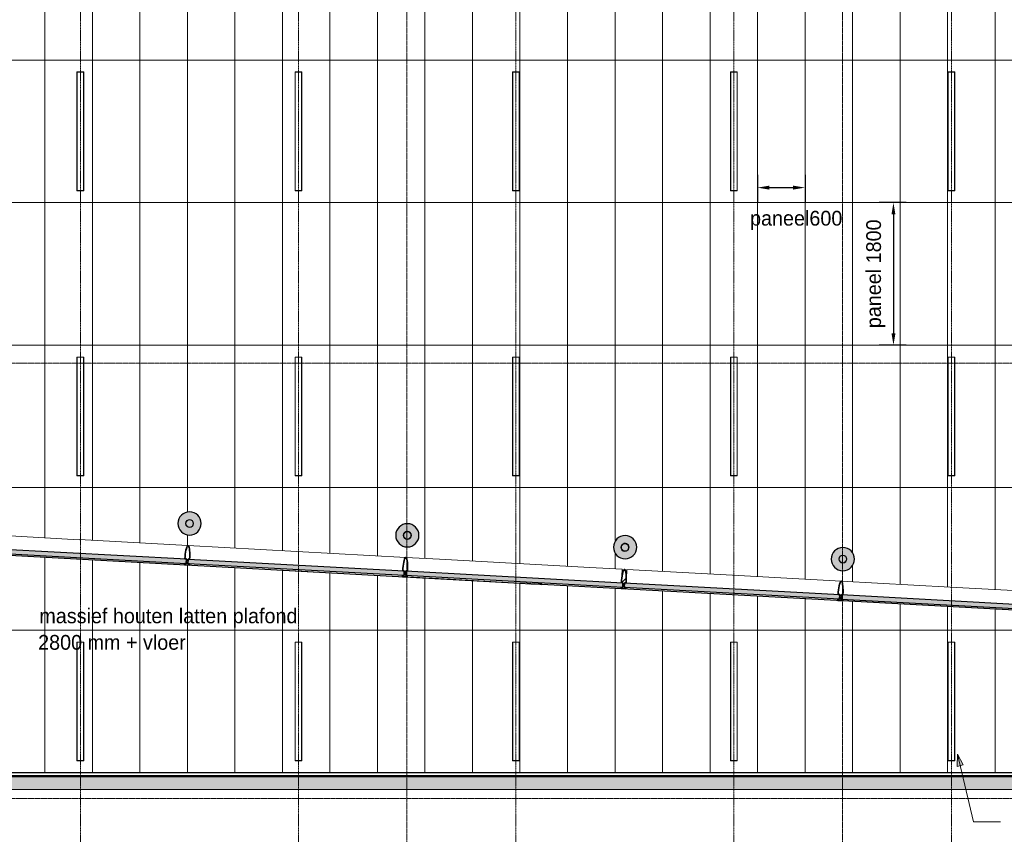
# Model space of a CAD drawing. Header units: millimetres. Extents: x 3625 to 171676, y -65096 to 217166.
# Tile 6 of 256: x 81050 to 93485, y -59472 to -49184. Entities that reach past the tile are written whole.
import ezdxf

# ---------------------------------------------------------------- set-up
doc = ezdxf.new("R2010")
doc.units = ezdxf.units.MM
doc.linetypes.add('gestippeld-fijn', pattern=[3, 1.5, -1.5])
doc.linetypes.add('stramien', pattern=[22.225, 12.7, -3.175, 3.175, -3.175])
for name, color, linetype, lineweight in [('A-ANNO-DIMS', 1, 'Continuous', 18), ('A-ANNO-IDEN', 2, 'Continuous', 18), ('A-CLNG-IDEN', 6, 'Continuous', 18), ('A-CLNG-SUSP', 5, 'Continuous', 25), ('A-DETL', 5, 'Continuous', 13), ('A-GENM', 6, 'Continuous', 18), ('A-GLAZ', 6, 'Continuous', 18), ('A-GLAZ-CWMG', 3, 'Continuous', 18), ('A-ROOF', 4, 'Continuous', 18), ('A-ROOF-PATT', 8, 'Continuous', 18), ('P-SANR-FIXT', 6, 'Continuous', 18), ('S-COLS', 6, 'Continuous', 18), ('S-GRID', 1, 'Continuous', 18)]:
    doc.layers.add(name, color=color, linetype=linetype, lineweight=lineweight)
doc.styles.add('Frutiger', font='txt', dxfattribs={"height": 373.143564})
doc.styles.add('Frutiger_3', font='txt', dxfattribs={"height": 186.571782})
doc.dimstyles.new('00_KU_2_5mm_-_pijl_1', dxfattribs={"dimscale": 304.8, "dimtxt": 250, "dimasz": 0.492126, "dimexe": 0.590551, "dimexo": 0.0625, "dimgap": 0.164042, "dimtad": 1, "dimdec": 0, "dimzin": 0, "dimdsep": 46, "dimtxsty": 'Frutiger_3', "dimsah": 1, "dimcen": 0.09, "dimdle": 0.590551, "dimazin": 0, "dimtfac": 1, "dimtdec": 0, "dimtix": 1, "dimtmove": 2, "dimatfit": 3, "dimfxl": 0.590551, "dimfxlon": 1, "dimtvp": 1, "dimtolj": 1, "dimtzin": 0, "dimarcsym": 2})

# ---------------------------------------------------------------- blocks, each defined once
blk = doc.blocks.new('Rectangular Mullion - 36_KA_houten vliesgevel 170 randprofiel links glas 60-4728640-Plotview plafond eerste Verdieping - 1 op 100')
at = {"layer": 'A-GLAZ-CWMG'}
for p, q in [((8626, 6248), (10001, 6173)), ((8613, 6003), (9958, 5930))]:
    blk.add_line(p, q, dxfattribs=at)
blk = doc.blocks.new('Rectangular Mullion - 36_KA_houten vliesgevel 170 randprofiel links glas 60-10185172-Plotview plafond eerste Verdieping - 1 op 100')
at = {"layer": 'A-GLAZ-CWMG'}
for p, q in [((18293, 5722), (19626, 5649)), ((18280, 5477), (19613, 5405))]:
    blk.add_line(p, q, dxfattribs=at)
at = {"layer": 'A-GLAZ-CWMG', "flags": 128}
blk.add_lwpolyline([(18293, 5722), (18293, 5720), (18293, 5714), (18292, 5703), (18292, 5690), (18291, 5672), (18289, 5652), (18288, 5629), (18287, 5605), (18285, 5579), (18284, 5552)], dxfattribs=at)
blk = doc.blocks.new('Rectangular Mullion - 36_KA_houten vliesgevel 170 randprofiel links glas 60-5710918-Plotview plafond eerste Verdieping - 1 op 100')
at = {"layer": 'A-GLAZ-CWMG'}
for p, q in [((15501, 5874), (15927, 5851)), ((15518, 5628), (15913, 5606))]:
    blk.add_line(p, q, dxfattribs=at)
blk = doc.blocks.new('Rectangular Mullion - 36_KA_houten vliesgevel 170 randprofiel links glas 60-5710934-Plotview plafond eerste Verdieping - 1 op 100')
at = {"layer": 'A-GLAZ-CWMG'}
for p, q in [((15927, 5851), (17824, 5747)), ((15913, 5606), (16940, 5550)), ((17220, 5535), (17811, 5503))]:
    blk.add_line(p, q, dxfattribs=at)
blk = doc.blocks.new('Rectangular Mullion - 36_KA_houten vliesgevel 170 randprofiel links glas 60-4728633-Plotview plafond eerste Verdieping - 1 op 100')
at = {"layer": 'A-GLAZ-CWMG'}
for p, q in [((10001, 6173), (11376, 6098)), ((10018, 5927), (11363, 5854))]:
    blk.add_line(p, q, dxfattribs=at)
blk = doc.blocks.new('Rectangular Mullion - 36_KA_houten vliesgevel 170 randprofiel links glas 60-V3-Plotview plafond eerste Verdieping - 1 op 100')
at = {"layer": 'A-GLAZ-CWMG'}
for p, q in [((21001, 5575), (22376, 5500)), ((21018, 5328), (22363, 5255))]:
    blk.add_line(p, q, dxfattribs=at)
blk = doc.blocks.new('Rectangular Mullion - 36_KA_houten vliesgevel 170 verticaal glas 60-V9-Plotview plafond eerste Verdieping - 1 op 100')
at = {"layer": 'A-GLAZ-CWMG', "lineweight": 35}
for p, q in [((30, 45), (-30, 45)), ((-30, 45), (-30, 30)), ((-30, 30), (-10, 30)), ((-10, 30), (-10, -30)), ((10, -30), (10, 30)), ((10, 30), (30, 30)), ((30, 30), (30, 45)), ((-10, -30), (-30, -30)), ((30, -30), (10, -30))]:
    blk.add_line(p, q, dxfattribs=at)
at = {"layer": 'A-GLAZ-CWMG', "lineweight": 35, "flags": 128}
blk.add_lwpolyline([(-30, -30), (-30, -60), (-28, -88), (-26, -115), (-23, -139), (-19, -160), (-15, -177), (-10, -190), (-5, -197), (0, -200), (5, -197), (10, -190), (15, -177), (19, -160), (23, -139), (26, -115), (28, -88), (30, -60), (30, -30)], dxfattribs=at)
blk = doc.blocks.new('Rectangular Mullion - 36_KA_houten vliesgevel 170 verticaal glas 60-V10-Plotview plafond eerste Verdieping - 1 op 100')
at = {"layer": 'A-GLAZ-CWMG'}
h = blk.add_hatch(dxfattribs=at)
h.set_pattern_fill('FP_14', color=256, style=0, pattern_type=2)
h.set_pattern_definition([(311.885, (31396.1, 6507.4), (472.749, 423.95), []), (311.885, (31554.6, 6498.8), (896.699, -48.799), []), (311.885, (31237.56, 6516.06), (896.699, -48.799), [])])
h.paths.add_polyline_path([(30, 45), (30, 30), (10, 30), (10, -30), (30, -30), (28, -88), (23, -139), (19, -160), (15, -177), (10, -190), (5, -197), (0, -200), (-5, -197), (-10, -190), (-15, -177), (-19, -160), (-24, -134), (-28, -88), (-30, -30), (-10, -30), (-10, 30), (-30, 30), (-30, 45)], flags=0)
at = {"layer": 'A-GLAZ-CWMG', "lineweight": 35}
for p, q in [((30, 45), (-30, 45)), ((-30, 45), (-30, 30)), ((-30, 30), (-10, 30)), ((-10, 30), (-10, -30)), ((10, -30), (10, 30)), ((10, 30), (30, 30)), ((30, 30), (30, 45)), ((-10, -30), (-30, -30)), ((30, -30), (10, -30))]:
    blk.add_line(p, q, dxfattribs=at)
at = {"layer": 'A-GLAZ-CWMG', "lineweight": 35, "flags": 128}
blk.add_lwpolyline([(-30, -30), (-30, -60), (-28, -88), (-26, -115), (-23, -139), (-19, -160), (-15, -177), (-10, -190), (-5, -197), (0, -200), (5, -197), (10, -190), (15, -177), (19, -160), (23, -139), (26, -115), (28, -88), (30, -60), (30, -30)], dxfattribs=at)
blk = doc.blocks.new('Rectangular Mullion - 36_KA_houten vliesgevel 170 verticaal glas 60-V11-Plotview plafond eerste Verdieping - 1 op 100')
at = {"layer": 'A-GLAZ-CWMG'}
h = blk.add_hatch(dxfattribs=at)
h.set_pattern_fill('FP_15', color=256, style=0, pattern_type=2)
h.set_pattern_definition([(311.885, (25887.95, 6507.4), (472.749, 423.95), []), (311.885, (26046.47, 6498.8), (896.699, -48.799), []), (311.885, (25729.44, 6516.06), (896.699, -48.799), [])])
h.paths.add_polyline_path([(30, 45), (30, 30), (10, 30), (10, -30), (30, -30), (28, -88), (23, -139), (19, -160), (14, -180), (10, -190), (5, -197), (0, -200), (-5, -197), (-10, -190), (-15, -177), (-19, -160), (-23, -139), (-28, -88), (-30, -30), (-10, -30), (-10, 30), (-30, 30), (-30, 45)], flags=0)
at = {"layer": 'A-GLAZ-CWMG', "lineweight": 35}
for p, q in [((30, 45), (-30, 45)), ((-30, 45), (-30, 30)), ((-30, 30), (-10, 30)), ((-10, 30), (-10, -30)), ((10, -30), (10, 30)), ((10, 30), (30, 30)), ((30, 30), (30, 45)), ((-10, -30), (-30, -30)), ((30, -30), (10, -30))]:
    blk.add_line(p, q, dxfattribs=at)
at = {"layer": 'A-GLAZ-CWMG', "lineweight": 35, "flags": 128}
blk.add_lwpolyline([(-30, -30), (-30, -60), (-28, -88), (-26, -115), (-23, -139), (-19, -160), (-15, -177), (-10, -190), (-5, -197), (0, -200), (5, -197), (10, -190), (15, -177), (19, -160), (23, -139), (26, -115), (28, -88), (30, -60), (30, -30)], dxfattribs=at)
blk = doc.blocks.new('Plumbing Fixtures 1 - Plumbing Fixtures 1-1187379-Plotview plafond eerste Verdieping - 1 op 100')
at = {"layer": 'P-SANR-FIXT'}
for radius, start, end in [(50, 0, 180), (50, 180, 0), (46, 0, 180), (46, 180, 0)]:
    blk.add_arc((18267, 5970), radius, start, end, dxfattribs=at)
blk = doc.blocks.new('27_KU_dakgoot publiekshal - 27_KU_dakgoot publiekshal-3097409-Plotview plafond eerste Verdieping - 1 op 100')
at = {"layer": 'A-ROOF-PATT'}
for points in [[(34930, 2995), (35420, 2995), (35420, 3102), (4879, 3102), (4879, 17166), (4771, 17166), (4771, 2995), (33195, 2995)], [(34930, 3102), (35420, 3102), (35420, 3106), (4883, 3106), (4883, 17166), (4879, 17166), (4879, 3102), (33195, 3102)], [(34930, 3106), (35420, 3106), (35420, 3121), (4897, 3121), (4897, 17166), (4883, 17166), (4883, 3106), (33195, 3106)], [(35420, 2944), (35420, 2995), (4771, 2995), (4720, 2944), (34930, 2944)]]:
    blk.add_hatch(color=256, dxfattribs=at).paths.add_polyline_path(points, flags=0)
at = {"layer": 'A-ROOF'}
for p, q in [((4897, 3121), (35420, 3121)), ((35420, 3102), (4879, 3102)), ((4883, 3106), (35420, 3106)), ((4720, 2944), (35420, 2944))]:
    blk.add_line(p, q, dxfattribs=at)
blk = doc.blocks.new('System Panel - 36_KA_glas 60-7818063-Plotview plafond eerste Verdieping - 1 op 100')
at = {"layer": 'A-GLAZ'}
blk.add_hatch(color=256, dxfattribs=at).paths.add_polyline_path([(1367, -30), (1367, 30), (-1367, 30), (-1367, -30), (1093, -30)], flags=0)
at = {"layer": 'A-GLAZ', "lineweight": 25}
for p, q in [((-1367, -30), (-1367, 30)), ((-1367, 30), (1367, 30)), ((1367, 30), (1367, -30)), ((1367, -30), (-1367, -30))]:
    blk.add_line(p, q, dxfattribs=at)
blk = doc.blocks.new('System Panel - 36_KA_glas 60-10185183-Plotview plafond eerste Verdieping - 1 op 100')
at = {"layer": 'A-GLAZ'}
blk.add_hatch(color=256, dxfattribs=at).paths.add_polyline_path([(1373, -30), (1373, 30), (-1373, 30), (-1373, -30), (1146, -30)], flags=0)
at = {"layer": 'A-GLAZ', "lineweight": 25}
for p, q in [((-1373, -30), (-1373, 30)), ((-1373, 30), (1373, 30)), ((1373, 30), (1373, -30)), ((1373, -30), (-1373, -30))]:
    blk.add_line(p, q, dxfattribs=at)
blk = doc.blocks.new('System Panel - 36_KA_glas 60-10171704-Plotview plafond eerste Verdieping - 1 op 100')
at = {"layer": 'A-GLAZ'}
blk.add_hatch(color=256, dxfattribs=at).paths.add_polyline_path([(1367, -30), (1367, 30), (-1367, 30), (-1367, -30), (1291, -30)], flags=0)
at = {"layer": 'A-GLAZ', "lineweight": 25}
for p, q in [((-1367, -30), (-1367, 30)), ((-1367, 30), (1367, 30)), ((1367, 30), (1367, -30)), ((1367, -30), (-1367, -30))]:
    blk.add_line(p, q, dxfattribs=at)
blk = doc.blocks.new('System Panel - 36_KA_glas 60-10185186-Plotview plafond eerste Verdieping - 1 op 100')
at = {"layer": 'A-GLAZ'}
blk.add_hatch(color=256, dxfattribs=at).paths.add_polyline_path([(1361, -30), (1361, 30), (-1361, 30), (-1361, -30), (999, -30)], flags=0)
at = {"layer": 'A-GLAZ', "lineweight": 25}
for p, q in [((-1361, -30), (-1361, 30)), ((-1361, 30), (1361, 30)), ((1361, 30), (1361, -30)), ((1361, -30), (-1361, -30))]:
    blk.add_line(p, q, dxfattribs=at)
blk = doc.blocks.new('Rectangular Mullion - 36_KA_houten vliesgevel 170 randprofiel links glas 60-10185176-Plotview plafond eerste Verdieping - 1 op 100')
at = {"layer": 'A-GLAZ-CWMG'}
for p, q in [((17824, 5747), (18233, 5725)), ((17811, 5503), (18220, 5481))]:
    blk.add_line(p, q, dxfattribs=at)
at = {"layer": 'A-GLAZ-CWMG', "flags": 128}
blk.add_lwpolyline([(18224, 5555), (18226, 5582), (18227, 5608), (18228, 5633), (18230, 5655), (18231, 5675), (18232, 5693), (18232, 5707), (18233, 5717), (18233, 5723), (18233, 5725)], dxfattribs=at)
blk = doc.blocks.new('Rectangular Mullion - 36_KA_houten vliesgevel 170 verticaal glas 60-10185180-Plotview plafond eerste Verdieping - 1 op 100')
at = {"layer": 'A-GLAZ-CWMG'}
h = blk.add_hatch(dxfattribs=at)
h.set_pattern_fill('FP_235', color=256, style=0, pattern_type=2)
h.set_pattern_definition([(311.885, (28630.1, 6507.4), (472.749, 423.95), []), (311.885, (28788.6, 6498.8), (896.699, -48.799), []), (311.885, (28471.56, 6516.06), (896.699, -48.799), [])])
h.paths.add_polyline_path([(30, 45), (30, 30), (10, 30), (10, -30), (30, -30), (28, -88), (23, -139), (19, -160), (15, -177), (10, -190), (5, -197), (0, -200), (-5, -197), (-10, -190), (-15, -177), (-19, -160), (-23, -139), (-28, -88), (-30, -30), (-10, -30), (-10, 30), (-30, 30), (-30, 45)], flags=0)
at = {"layer": 'A-GLAZ-CWMG', "lineweight": 35}
for p, q in [((30, 45), (-30, 45)), ((-30, 45), (-30, 30)), ((-30, 30), (-10, 30)), ((-10, 30), (-10, -30)), ((10, -30), (10, 30)), ((10, 30), (30, 30)), ((30, 30), (30, 45)), ((-10, -30), (-30, -30)), ((30, -30), (10, -30))]:
    blk.add_line(p, q, dxfattribs=at)
at = {"layer": 'A-GLAZ-CWMG', "lineweight": 35, "flags": 128}
blk.add_lwpolyline([(-30, -30), (-30, -60), (-28, -88), (-26, -115), (-23, -139), (-19, -160), (-15, -177), (-10, -190), (-5, -197), (0, -200), (5, -197), (10, -190), (15, -177), (19, -160), (23, -139), (26, -115), (28, -88), (30, -60), (30, -30)], dxfattribs=at)
blk = doc.blocks.new('99_KA_Logo leeuw Vlaardingen - Type-10918949-Plotview plafond eerste Verdieping - 1 op 100')
at = {"layer": 'A-GENM'}
h = blk.add_hatch(dxfattribs=at)
h.set_pattern_fill('FP_240', color=256, style=0, pattern_type=2)
h.set_pattern_definition([(48.115, (29773.42, -6466.78), (-74.44864, 66.76377), [])])
h.paths.add_polyline_path([(112, -10), (112, 0), (-168, -1), (-168, -10), (39, -10)], flags=0)
for p, q in [((-168, -10), (-168, 0)), ((-168, 0), (112, 0)), ((112, 0), (112, -10)), ((112, -10), (-168, -10))]:
    blk.add_line(p, q, dxfattribs=at)
blk = doc.blocks.new('63_KA_Etaloid armatuur - 1500 mm-14435909-Plotview plafond eerste Verdieping - 1 op 100')
at = {"layer": 'A-GENM'}
for p, q in [((-750, 42.5), (-750, -42.5)), ((750, 42.5), (-750, 42.5)), ((-747.5, 40), (-747.5, -40)), ((747.5, 40), (-747.5, 40)), ((747.5, -40), (747.5, 40)), ((750, -42.5), (750, 42.5)), ((-750, -42.5), (750, -42.5)), ((-747.5, -40), (747.5, -40))]:
    blk.add_line(p, q, dxfattribs=at)
blk = doc.blocks.new('*D639')
at = {"layer": 'A-ANNO-DIMS', "color": 0, "lineweight": -2, "transparency": 16777216}
for p, q in [((90368, -51145), (90368, -51485)), ((90968, -51145), (90968, -51485)), ((90518, -51305), (90818, -51305))]:
    blk.add_line(p, q, dxfattribs=at)
at = {"layer": 'A-ANNO-DIMS', "color": 0, "transparency": 16777216}
for points in [[(90518, -51280), (90518, -51330), (90368, -51305)], [(90818, -51280), (90818, -51330), (90968, -51305)]]:
    blk.add_solid(points, dxfattribs=at)
at = {"layer": 'Defpoints', "color": 0, "transparency": 16777216}
for p in [(90368, -51125), (90968, -51125), (90968, -51305)]:
    blk.add_point(p, dxfattribs=at)
at = {"layer": 'A-ANNO-DIMS', "color": 0, "transparency": 16777216, "insert": (90274, -51598), "char_height": 186.57, "attachment_point": 1, "line_spacing_factor": 1.017696, "style": 'Frutiger_3'}
blk.add_mtext('\\A1;paneel600', dxfattribs=at)
blk = doc.blocks.new('*D661')
at = {"layer": 'A-ANNO-DIMS', "color": 0, "lineweight": -2, "transparency": 16777216}
for p, q in [((92246, -51494), (91905, -51494)), ((92085, -51644), (92085, -53144)), ((92246, -53294), (91905, -53294))]:
    blk.add_line(p, q, dxfattribs=at)
at = {"layer": 'A-ANNO-DIMS', "color": 0, "transparency": 16777216}
for points in [[(92060, -51644), (92110, -51644), (92085, -51494)], [(92060, -53144), (92110, -53144), (92085, -53294)]]:
    blk.add_solid(points, dxfattribs=at)
at = {"layer": 'Defpoints', "color": 0, "transparency": 16777216}
for p in [(92265, -51494), (92085, -53294), (92265, -53294)]:
    blk.add_point(p, dxfattribs=at)
at = {"layer": 'A-ANNO-DIMS', "color": 0, "transparency": 16777216, "insert": (91741, -53080), "char_height": 186.57, "attachment_point": 1, "rotation": 90, "line_spacing_factor": 1.017696, "style": 'Frutiger_3'}
blk.add_mtext('\\A1;paneel 1800', dxfattribs=at)
blk = doc.blocks.new('28_ABT-C_staal_hout kolom RV - gelam_ houten kolom $150-300-150 kwal GL32H-2892875-Plotview plafond eerste Verdieping - 1 op 100')
at = {"layer": 'S-COLS', "lineweight": 5}
h = blk.add_hatch(color=256, dxfattribs=at)
h.paths.add_polyline_path([(0, -147), (39, -141), (73, -127), (104, -104), (127, -73), (142, -38), (147, 0), (142, 38), (127, 73), (104, 104), (73, 127), (38, 142), (0, 147), (-38, 142), (-73, 127), (-104, 104), (-127, 73), (-142, 38), (-147, 0), (-142, -38), (-127, -73), (-104, -104), (-73, -127), (-38, -142)], flags=0)
h.paths.add_polyline_path([(0, -51), (-13, -49), (-25, -44), (-36, -36), (-45, -23), (-49, -12), (-51, 0), (-47, 17), (-44, 25), (-32, 39), (-23, 45), (-12, 49), (0, 51), (13, 49), (25, 44), (39, 32), (45, 23), (49, 12), (51, 0), (49, -13), (44, -25), (32, -39), (23, -45), (12, -49)], flags=0)
h.paths.add_polyline_path([(0, -46), (12, -44), (24, -39), (32, -32), (40, -23), (44, -12), (46, 0), (44, 12), (38, 25), (32, 32), (23, 40), (12, 44), (0, 46), (-13, 44), (-25, 38), (-32, 32), (-40, 23), (-44, 12), (-46, 0), (-44, -13), (-40, -23), (-32, -32), (-23, -40), (-12, -44)], flags=0)
at = {"layer": 'S-COLS', "color": 250, "lineweight": 25}
for start, end in [(0, 180), (180, 0)]:
    blk.add_arc((0, 0), 147, start, end, dxfattribs=at)
at = {"layer": 'S-COLS', "color": 170, "lineweight": 5}
for radius, start, end in [(50.8, 0, 180), (50.8, 180, 0), (45.8, 0, 180), (45.8, 180, 0)]:
    blk.add_arc((0, 0), radius, start, end, dxfattribs=at)
blk = doc.blocks.new('28_ABT-C_staal_hout kolom RV - gelam_ houten kolom $150-300-150 kwal GL32H-2892876-Plotview plafond eerste Verdieping - 1 op 100')
at = {"layer": 'S-COLS', "lineweight": 5}
h = blk.add_hatch(color=256, dxfattribs=at)
h.paths.add_polyline_path([(0, -147), (38, -142), (73, -127), (104, -104), (127, -73), (142, -38), (147, 0), (142, 38), (127, 73), (104, 104), (73, 127), (38, 142), (0, 147), (-38, 142), (-73, 127), (-104, 104), (-127, 73), (-142, 38), (-147, 0), (-142, -38), (-127, -73), (-104, -104), (-73, -127), (-38, -142)], flags=0)
h.paths.add_polyline_path([(-4, -53), (-17, -51), (-32, -44), (-41, -36), (-49, -24), (-53, -12), (-54, 0), (-51, 14), (-45, 25), (-36, 36), (-22, 45), (-12, 49), (0, 51), (13, 49), (28, 42), (39, 32), (45, 23), (49, 12), (51, 0), (48, -15), (42, -28), (32, -39), (21, -46), (8, -51), (0, -52)], flags=0)
h.paths.add_polyline_path([(0, -46), (15, -43), (25, -38), (31, -32), (37, -23), (41, -12), (42, -3), (39, 12), (34, 23), (28, 30), (19, 37), (8, 42), (-4, 43), (-17, 41), (-29, 35), (-35, 30), (-41, 20), (-45, 9), (-46, 0), (-44, -13), (-37, -26), (-29, -35), (-23, -40), (-12, -44)], flags=0)
h.paths.add_polyline_path([(-27, -43), (-37, -35), (-45, -23), (-42, -28), (-36, -36), (-27, -43)], flags=0)
h.paths.add_polyline_path([(46, -1), (46, 0), (44, 12), (38, 25), (31, 33), (19, 41), (23, 39), (33, 30), (40, 19), (44, 9), (46, -1)], flags=0)
at = {"layer": 'S-COLS', "color": 250, "lineweight": 25}
for start, end in [(0, 180), (180, 0)]:
    blk.add_arc((0, 0), 147, start, end, dxfattribs=at)
at = {"layer": 'S-COLS', "color": 170, "lineweight": 5}
for radius, start, end in [(45.8, 124.285, 180), (50.8, 0, 137.4266), (45.8, 0, 75), (50.8, 295.4941, 0), (45.8, 358.327, 0), (50.8, 196.0914, 237.8689), (45.8, 180, 299.808)]:
    blk.add_arc((0, 0), radius, start, end, dxfattribs=at)
blk = doc.blocks.new('28_ABT-C_staal_hout kolom RV - gelam_ houten kolom $150-300-150 kwal GL32H-2892879-Plotview plafond eerste Verdieping - 1 op 100')
at = {"layer": 'S-COLS', "lineweight": 5}
h = blk.add_hatch(color=256, dxfattribs=at)
h.paths.add_polyline_path([(0, -147), (38, -142), (73, -127), (104, -104), (127, -73), (142, -36), (147, 0), (142, 38), (127, 73), (104, 104), (73, 127), (38, 142), (0, 147), (-38, 142), (-73, 127), (-104, 104), (-127, 73), (-142, 38), (-147, 0), (-142, -38), (-127, -73), (-104, -104), (-73, -127), (-38, -142)], flags=0)
h.paths.add_polyline_path([(0, -51), (-13, -49), (-25, -44), (-39, -32), (-45, -23), (-49, -12), (-51, 0), (-48, 16), (-44, 25), (-32, 39), (-23, 45), (-12, 49), (0, 51), (13, 49), (25, 44), (39, 32), (45, 23), (49, 12), (51, 0), (49, -13), (44, -25), (32, -39), (25, -44), (12, -49)], flags=0)
h.paths.add_polyline_path([(0, -46), (12, -44), (24, -39), (32, -32), (40, -23), (44, -12), (46, 0), (44, 12), (38, 25), (30, 34), (23, 40), (12, 44), (0, 46), (-13, 44), (-25, 38), (-32, 32), (-40, 23), (-44, 12), (-46, 0), (-44, -13), (-40, -23), (-32, -32), (-23, -40), (-12, -44)], flags=0)
at = {"layer": 'S-COLS', "color": 250, "lineweight": 25}
for start, end in [(0, 180), (180, 0)]:
    blk.add_arc((0, 0), 147, start, end, dxfattribs=at)
at = {"layer": 'S-COLS', "color": 170, "lineweight": 5}
for radius, start, end in [(50.8, 0, 180), (50.8, 180, 0), (45.8, 0, 180), (45.8, 180, 0)]:
    blk.add_arc((0, 0), radius, start, end, dxfattribs=at)
blk = doc.blocks.new('10844_ABT model nieuw_export 08-11-2012_rvt-1-Plotview plafond eerste Verdieping - 1 op 100')
at = {"color": 170, "lineweight": 5}
for name, p in [('28_ABT-C_staal_hout kolom RV - gelam_ houten kolom $150-300-150 kwal GL32H-2892875-Plotview plafond eerste Verdieping - 1 op 100', (12771, 6303)), ('28_ABT-C_staal_hout kolom RV - gelam_ houten kolom $150-300-150 kwal GL32H-2892879-Plotview plafond eerste Verdieping - 1 op 100', (15521, 6153)), ('28_ABT-C_staal_hout kolom RV - gelam_ houten kolom $150-300-150 kwal GL32H-2892876-Plotview plafond eerste Verdieping - 1 op 100', (18271, 6003)), ('28_ABT-C_staal_hout kolom RV - gelam_ houten kolom $150-300-150 kwal GL32H-2892879-Plotview plafond eerste Verdieping - 1 op 100', (21021, 5853))]:
    blk.add_blockref(name, p, dxfattribs=at)

msp = doc.modelspace()

# ---------------------------------------------------------------- hatches: boundary and pattern name
at = {"layer": 'A-ANNO-IDEN'}
msp.add_hatch(color=256, dxfattribs=at).paths.add_polyline_path([(92891.8, -58460), (92887.7, -58615.3), (92965.9, -58596.5)], flags=0)

# ---------------------------------------------------------------- linework, layer by layer
for p, q in [((92891.8, -58460), (92887.7, -58615.3)), ((92965.9, -58596.5), (92891.8, -58460)), ((92891.8, -58460), (93096.5, -59313.3)), ((92887.7, -58615.3), (92965.9, -58596.5)), ((93096.5, -59313.3), (93437.8, -59313.3))]:
    msp.add_line(p, q, dxfattribs=at)
at = {"layer": 'A-CLNG-SUSP'}
for p, q in [((77260.1, -55749.5), (87365, -56299.3)), ((88673.1, -56145.2), (88657.1, -56144.3)), ((88717, -56147.6), (88701.1, -56146.7)), ((87644.8, -56314.5), (105823.5, -57303.7)), ((105823.5, -58694.1), (75368.5, -58694.1))]:
    msp.add_line(p, q, dxfattribs=at)
at = {"layer": 'A-DETL', "linetype": 'gestippeld-fijn'}
for p, q in [((81816.5, -60411.4), (81816.5, -43711.4)), ((84570.6, -60411.4), (84570.6, -43711.4)), ((87316.5, -60411.4), (87316.5, -43711.4)), ((90070.6, -60411.4), (90070.6, -43711.4)), ((92816.5, -60411.4), (92816.5, -43711.4))]:
    msp.add_line(p, q, dxfattribs=at)
at = {"layer": 'A-DETL'}
for p, q in [((81368.5, -44887.1), (81368.5, -55727.4)), ((81968.5, -44887.1), (81968.5, -55760)), ((82568.5, -44887.1), (82568.5, -55792.7)), ((83768.5, -44887.1), (83768.5, -55858)), ((84368.5, -44887.1), (84368.5, -55890.6)), ((84968.5, -44887.1), (84968.5, -55923.3)), ((85568.5, -44887.1), (85568.5, -55955.9)), ((86168.5, -44887.1), (86168.5, -55988.6)), ((86768.5, -44887.1), (86768.5, -56021.2)), ((87368.5, -44887.1), (87368.5, -56053.9)), ((87968.5, -44887.1), (87968.5, -56086.5)), ((89168.5, -44887.1), (89168.5, -56151.8)), ((89768.5, -44887.1), (89768.5, -56184.5)), ((90368.5, -44887.1), (90368.5, -56217.1)), ((90968.5, -44887.1), (90968.5, -56249.8)), ((91568.5, -44887.1), (91568.5, -55905.3)), ((92168.5, -44887.1), (92168.5, -56315.1)), ((92768.5, -44887.1), (92768.5, -56347.7)), ((93368.5, -44887.1), (93368.5, -56383.2)), ((83168.5, -45470.1), (83168.5, -55397)), ((88568.5, -45404.8), (88568.5, -55762.3)), ((105571.5, -49694.1), (77038.4, -49694.1)), ((105571.5, -51494.1), (77126.6, -51494.1)), ((105571.5, -53294.1), (77214.8, -53294.1)), ((105571.5, -55094.1), (77303, -55094.1)), ((83168.5, -55690.3), (83168.5, -55825.3)), ((88568.5, -55919.2), (88568.5, -56119.2)), ((81368.5, -55973), (81368.5, -58694.1)), ((81968.5, -56005.4), (81968.5, -58694.1)), ((82568.5, -56038.3), (82568.5, -58694.1)), ((83168.5, -56070.7), (83168.5, -58694.1)), ((83768.5, -56103.4), (83768.5, -58694.1)), ((84368.5, -56136), (84368.5, -58694.1)), ((84968.5, -56168.7), (84968.5, -58694.1)), ((85568.5, -56199.1), (85568.5, -58694.1)), ((91568.5, -56082.4), (91568.5, -56282.4)), ((86168.5, -56234), (86168.5, -58694.1)), ((86768.5, -56266.9), (86768.5, -58694.1)), ((87368.5, -56304.9), (87368.5, -58694.1)), ((87968.5, -56331.9), (87968.5, -58694.1)), ((88568.5, -56364.1), (88568.5, -58694.1)), ((89168.5, -56397.2), (89168.5, -58694.1)), ((89768.5, -56430.1), (89768.5, -58694.1)), ((90368.5, -56462.8), (90368.5, -58694.1)), ((90968.5, -56495.4), (90968.5, -58694.1)), ((91568.5, -56527.8), (91568.5, -58694.1)), ((92168.5, -56560.4), (92168.5, -58694.1)), ((92768.5, -56593.1), (92768.5, -58694.1)), ((93368.5, -56625.7), (93368.5, -58694.1)), ((98575.7, -56894.1), (75368.5, -56894.1))]:
    msp.add_line(p, q, dxfattribs=at)
at = {"layer": 'S-GRID', "linetype": 'stramien'}
for p, q in [((85941.5, -20221.6), (85941.5, -65096)), ((91441.5, -20221.6), (91441.5, -65096)), ((69200.9, -53521.1), (135211.5, -53521.1)), ((69200.9, -59021.1), (135211.5, -59021.1))]:
    msp.add_line(p, q, dxfattribs=at)

# ---------------------------------------------------------------- block references
at = {"lineweight": 5}
msp.add_blockref('10844_ABT model nieuw_export 08-11-2012_rvt-1-Plotview plafond eerste Verdieping - 1 op 100', (70424.9, -61849.3), dxfattribs=at)
at = {"layer": 'A-GENM'}
for name, p, rotation in [('63_KA_Etaloid armatuur - 1500 mm-14435909-Plotview plafond eerste Verdieping - 1 op 100', (81816.5, -50594.1), 90.00000000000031), ('63_KA_Etaloid armatuur - 1500 mm-14435909-Plotview plafond eerste Verdieping - 1 op 100', (84570.6, -50594.1), 90.0000000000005), ('63_KA_Etaloid armatuur - 1500 mm-14435909-Plotview plafond eerste Verdieping - 1 op 100', (87316.5, -50594.1), 90.0000000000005), ('63_KA_Etaloid armatuur - 1500 mm-14435909-Plotview plafond eerste Verdieping - 1 op 100', (90070.6, -50594.1), 90.0000000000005), ('63_KA_Etaloid armatuur - 1500 mm-14435909-Plotview plafond eerste Verdieping - 1 op 100', (92816.5, -50594.1), 90.0000000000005), ('63_KA_Etaloid armatuur - 1500 mm-14435909-Plotview plafond eerste Verdieping - 1 op 100', (81816.5, -54194.1), 90.00000000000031), ('63_KA_Etaloid armatuur - 1500 mm-14435909-Plotview plafond eerste Verdieping - 1 op 100', (84570.6, -54194.1), 90.0000000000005), ('63_KA_Etaloid armatuur - 1500 mm-14435909-Plotview plafond eerste Verdieping - 1 op 100', (87316.5, -54194.1), 90.0000000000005), ('63_KA_Etaloid armatuur - 1500 mm-14435909-Plotview plafond eerste Verdieping - 1 op 100', (90070.6, -54194.1), 90.0000000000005), ('63_KA_Etaloid armatuur - 1500 mm-14435909-Plotview plafond eerste Verdieping - 1 op 100', (92816.5, -54194.1), 90.0000000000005), ('99_KA_Logo leeuw Vlaardingen - Type-10918949-Plotview plafond eerste Verdieping - 1 op 100', (87533.5, -56303.9), 356.885355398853), ('63_KA_Etaloid armatuur - 1500 mm-14435909-Plotview plafond eerste Verdieping - 1 op 100', (81816.5, -57794.1), 90.00000000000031), ('63_KA_Etaloid armatuur - 1500 mm-14435909-Plotview plafond eerste Verdieping - 1 op 100', (84570.6, -57794.1), 90.00000000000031), ('63_KA_Etaloid armatuur - 1500 mm-14435909-Plotview plafond eerste Verdieping - 1 op 100', (87316.5, -57794.1), 90.00000000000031), ('63_KA_Etaloid armatuur - 1500 mm-14435909-Plotview plafond eerste Verdieping - 1 op 100', (90070.6, -57794.1), 90.00000000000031), ('63_KA_Etaloid armatuur - 1500 mm-14435909-Plotview plafond eerste Verdieping - 1 op 100', (92816.5, -57794.1), 90.00000000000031)]:
    msp.add_blockref(name, p, dxfattribs=dict(at, rotation=rotation))
at = {"layer": 'A-GLAZ', "rotation": 356.885355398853}
for name, p in [('System Panel - 36_KA_glas 60-7818063-Plotview plafond eerste Verdieping - 1 op 100', (81790.4, -55950.7)), ('System Panel - 36_KA_glas 60-7818063-Plotview plafond eerste Verdieping - 1 op 100', (84540.4, -56100.3)), ('System Panel - 36_KA_glas 60-10185183-Plotview plafond eerste Verdieping - 1 op 100', (87296.4, -56250.3)), ('System Panel - 36_KA_glas 60-10185186-Plotview plafond eerste Verdieping - 1 op 100', (90046.4, -56399.9)), ('System Panel - 36_KA_glas 60-10171704-Plotview plafond eerste Verdieping - 1 op 100', (92790.4, -56549.2))]:
    msp.add_blockref(name, p, dxfattribs=at)
at = {"layer": 'A-GLAZ-CWMG'}
for name, p in [('Rectangular Mullion - 36_KA_houten vliesgevel 170 randprofiel links glas 60-4728633-Plotview plafond eerste Verdieping - 1 op 100', (70424.9, -61849.3)), ('Rectangular Mullion - 36_KA_houten vliesgevel 170 randprofiel links glas 60-4728640-Plotview plafond eerste Verdieping - 1 op 100', (73174.9, -61998.9)), ('Rectangular Mullion - 36_KA_houten vliesgevel 170 randprofiel links glas 60-4728633-Plotview plafond eerste Verdieping - 1 op 100', (73174.9, -61998.9)), ('Rectangular Mullion - 36_KA_houten vliesgevel 170 randprofiel links glas 60-4728640-Plotview plafond eerste Verdieping - 1 op 100', (75924.9, -62148.5)), ('Rectangular Mullion - 36_KA_houten vliesgevel 170 randprofiel links glas 60-5710918-Plotview plafond eerste Verdieping - 1 op 100', (70424.9, -61849.3)), ('Rectangular Mullion - 36_KA_houten vliesgevel 170 randprofiel links glas 60-5710934-Plotview plafond eerste Verdieping - 1 op 100', (70424.9, -61849.3)), ('Rectangular Mullion - 36_KA_houten vliesgevel 170 randprofiel links glas 60-10185176-Plotview plafond eerste Verdieping - 1 op 100', (70424.9, -61849.3)), ('Rectangular Mullion - 36_KA_houten vliesgevel 170 randprofiel links glas 60-10185172-Plotview plafond eerste Verdieping - 1 op 100', (70424.9, -61849.3)), ('Rectangular Mullion - 36_KA_houten vliesgevel 170 randprofiel links glas 60-4728640-Plotview plafond eerste Verdieping - 1 op 100', (81424.9, -62447.8)), ('Rectangular Mullion - 36_KA_houten vliesgevel 170 randprofiel links glas 60-V3-Plotview plafond eerste Verdieping - 1 op 100', (70424.9, -61849.3)), ('Rectangular Mullion - 36_KA_houten vliesgevel 170 randprofiel links glas 60-4728640-Plotview plafond eerste Verdieping - 1 op 100', (84174.9, -62597.5))]:
    msp.add_blockref(name, p, dxfattribs=at)
at = {"layer": 'A-GLAZ-CWMG', "extrusion": (0, 0, -1), "rotation": 183.114644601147}
for name, p in [('Rectangular Mullion - 36_KA_houten vliesgevel 170 verticaal glas 60-V9-Plotview plafond eerste Verdieping - 1 op 100', (-83165.4, -56025.5)), ('Rectangular Mullion - 36_KA_houten vliesgevel 170 verticaal glas 60-V10-Plotview plafond eerste Verdieping - 1 op 100', (-85915.4, -56175.1)), ('Rectangular Mullion - 36_KA_houten vliesgevel 170 verticaal glas 60-10185180-Plotview plafond eerste Verdieping - 1 op 100', (-88677.3, -56325.4)), ('Rectangular Mullion - 36_KA_houten vliesgevel 170 verticaal glas 60-V11-Plotview plafond eerste Verdieping - 1 op 100', (-91415.4, -56474.4))]:
    msp.add_blockref(name, p, dxfattribs=at)
at = {"layer": 'A-ROOF'}
msp.add_blockref('27_KU_dakgoot publiekshal - 27_KU_dakgoot publiekshal-3097409-Plotview plafond eerste Verdieping - 1 op 100', (70424.9, -61849.3), dxfattribs=at)
at = {"layer": 'P-SANR-FIXT'}
msp.add_blockref('Plumbing Fixtures 1 - Plumbing Fixtures 1-1187379-Plotview plafond eerste Verdieping - 1 op 100', (70424.9, -61819.3), dxfattribs=at)

# ---------------------------------------------------------------- texts
at = {"layer": 'A-CLNG-IDEN', "char_height": 186.572, "attachment_point": 1, "line_spacing_factor": 1.017696, "style": 'Frutiger'}
for s, insert, width in [('massief houten latten plafond', (81298.7, -56620.1), 4434), ('2800 mm + vloer', (81283.1, -56954.7), 2436)]:
    msp.add_mtext(s, dxfattribs=dict(at, insert=insert, width=width))

# ---------------------------------------------------------------- dimensions: what is measured, and where the dimension line sits
at = {"layer": 'A-ANNO-DIMS'}
dim = msp.add_linear_dim(base=(90968.5, -51305.5), p1=(90368.5, -51125.5), p2=(90968.5, -51125.5), text='paneel<>', dimstyle='00_KU_2_5mm_-_pijl_1', override={"dimpost": '<>', "dimfxl": 600}, dxfattribs=at)
dim.commit()
dim.dimension.update_dxf_attribs({"geometry": '*D639', "text_midpoint": (90962.1, -51722.2), "dimtype": 160})
dim = msp.add_linear_dim(base=(92084.8, -53294.1), p1=(92264.8, -51494.1), p2=(92264.8, -53294.1), angle=90, text='paneel <>', dimstyle='00_KU_2_5mm_-_pijl_1', override={"dimpost": '<>', "dimfxl": 1800}, dxfattribs=at)
dim.commit()
dim.dimension.update_dxf_attribs({"geometry": '*D661', "text_midpoint": (91865.9, -52235.8), "dimtype": 160, "text_rotation": 90})

doc.saveas('drawing.dxf')
